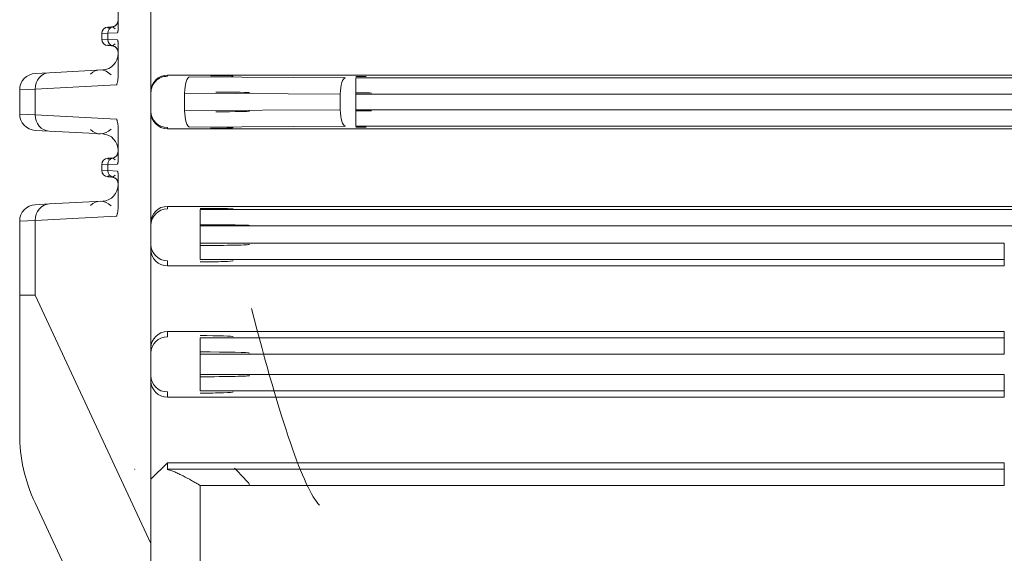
# Model space of a CAD drawing. Header units: millimetres. Extents: x 990 to 1809, y 0 to 562.
# Tile 32 of 256: x 1049 to 1079, y 287 to 303. Entities that reach past the tile are written whole.
import ezdxf

# ---------------------------------------------------------------- set-up
doc = ezdxf.new("R2010")
doc.units = ezdxf.units.MM
doc.layers.add('1', color=7, linetype='Continuous', true_color=0xffffff)

msp = doc.modelspace()

# ---------------------------------------------------------------- linework, layer by layer
at = {"layer": '1', "color": 7, "linetype": 'Continuous', "lineweight": 18}
for p, q in [((1052.803, 300.955), (1052.803, 304.321)), ((1051.803, 303.817), (1051.803, 302.866)), ((1051.491, 302.731), (1051.303, 302.722)), ((1051.303, 302.554), (1051.303, 302.722)), ((1051.785, 302.746), (1051.491, 302.731)), ((1051.491, 302.731), (1051.491, 302.545)), ((1051.493, 302.922), (1051.614, 302.928)), ((1051.303, 302.554), (1051.491, 302.545)), ((1051.491, 302.545), (1051.785, 302.53)), ((1051.803, 302.41), (1051.803, 301.459)), ((1051.614, 302.348), (1051.493, 302.354)), ((1049.277, 301.506), (1049.699, 301.528)), ((1049.699, 301.528), (1051.329, 301.613)), ((1053.303, 301.455), (1091.57, 301.455)), ((1053.303, 301.455), (1053.303, 301.421)), ((1053.987, 301.405), (1058.73, 301.377)), ((1059.047, 301.376), (1094.362, 301.376)), ((1059.047, 301.376), (1059.047, 300.876)), ((1049.272, 301.028), (1048.803, 301.006)), ((1048.803, 300.27), (1048.803, 301.006)), ((1051.756, 301.159), (1049.272, 301.028)), ((1049.272, 301.028), (1049.272, 300.248)), ((1052.803, 300.921), (1052.803, 300.955)), ((1052.803, 300.355), (1052.803, 300.921)), ((1053.829, 300.905), (1053.829, 300.372)), ((1058.572, 300.877), (1053.829, 300.905)), ((1058.572, 300.399), (1058.572, 300.877)), ((1094.362, 300.876), (1059.047, 300.876)), ((1059.047, 300.876), (1059.047, 300.4)), ((1052.803, 300.321), (1052.803, 300.355)), ((1052.803, 296.955), (1052.803, 300.321)), ((1053.829, 300.372), (1058.572, 300.399)), ((1059.047, 300.4), (1059.047, 299.9)), ((1059.047, 300.4), (1094.362, 300.4)), ((1048.803, 300.27), (1049.272, 300.248)), ((1049.272, 300.248), (1051.756, 300.117)), ((1049.699, 299.748), (1049.277, 299.77)), ((1051.329, 299.663), (1049.699, 299.748)), ((1051.803, 299.817), (1051.803, 298.866)), ((1053.303, 299.855), (1053.303, 299.821)), ((1053.303, 299.821), (1091.57, 299.821)), ((1058.73, 299.899), (1053.987, 299.872)), ((1094.362, 299.9), (1059.047, 299.9)), ((1051.493, 298.922), (1051.614, 298.928)), ((1051.491, 298.731), (1051.303, 298.722)), ((1051.303, 298.554), (1051.303, 298.722)), ((1051.303, 298.554), (1051.491, 298.545)), ((1051.785, 298.746), (1051.491, 298.731)), ((1051.491, 298.731), (1051.491, 298.545)), ((1051.491, 298.545), (1051.785, 298.53)), ((1051.614, 298.348), (1051.493, 298.354)), ((1051.803, 298.41), (1051.803, 297.459)), ((1049.699, 297.528), (1051.329, 297.613)), ((1049.277, 297.506), (1049.699, 297.528)), ((1053.303, 297.455), (1091.57, 297.455)), ((1053.303, 297.455), (1053.303, 297.376)), ((1054.303, 296.859), (1054.303, 297.359)), ((1054.303, 297.359), (1090.548, 297.359)), ((1049.272, 297.028), (1048.803, 297.006)), ((1048.803, 294.751), (1048.803, 297.006)), ((1051.756, 297.159), (1049.272, 297.028)), ((1049.272, 297.028), (1049.272, 294.751)), ((1052.803, 296.876), (1052.803, 296.955)), ((1052.803, 296.296), (1052.803, 296.876)), ((1090.548, 296.859), (1054.303, 296.859)), ((1054.303, 296.859), (1054.303, 296.33)), ((1052.803, 296.138), (1052.803, 296.296)), ((1052.803, 293.138), (1052.803, 296.138)), ((1054.303, 296.33), (1054.303, 295.831)), ((1054.303, 296.33), (1078.803, 296.33)), ((1078.803, 296.33), (1078.803, 295.831)), ((1078.803, 295.831), (1054.303, 295.831)), ((1078.803, 295.638), (1078.803, 295.831)), ((1053.303, 295.796), (1053.303, 295.638)), ((1053.303, 295.638), (1078.803, 295.638)), ((1048.803, 290.525), (1048.803, 294.751)), ((1048.803, 294.751), (1049.272, 294.751)), ((1049.272, 294.751), (1052.803, 287.177)), ((1053.303, 293.638), (1078.803, 293.638)), ((1053.303, 293.638), (1053.303, 293.48)), ((1054.303, 293.445), (1078.803, 293.445)), ((1054.303, 292.946), (1054.303, 293.445)), ((1078.803, 293.445), (1078.803, 293.638)), ((1078.803, 292.946), (1078.803, 293.445)), ((1052.803, 292.981), (1052.803, 293.138)), ((1052.803, 292.296), (1052.803, 292.981)), ((1078.803, 292.946), (1054.303, 292.946)), ((1054.303, 292.946), (1054.303, 292.33)), ((1052.803, 292.138), (1052.803, 292.296)), ((1054.303, 291.831), (1054.303, 292.33)), ((1054.303, 292.33), (1078.803, 292.33)), ((1078.803, 291.831), (1078.803, 292.33)), ((1052.803, 289.138), (1052.803, 292.138)), ((1053.303, 291.796), (1053.303, 291.638)), ((1053.303, 291.638), (1078.803, 291.638)), ((1078.803, 291.831), (1054.303, 291.831)), ((1078.803, 291.638), (1078.803, 291.831)), ((1052.803, 289.138), (1053.303, 289.638)), ((1053.303, 289.638), (1078.803, 289.638)), ((1053.303, 289.638), (1053.303, 289.445)), ((1078.803, 289.445), (1078.803, 289.638)), ((1053.303, 289.445), (1078.803, 289.445)), ((1078.803, 289.445), (1078.803, 288.946)), ((1052.803, 288.981), (1052.803, 289.138)), ((1052.803, 282.605), (1052.803, 288.981)), ((1078.803, 288.946), (1054.303, 288.946)), ((1054.303, 288.946), (1054.303, 282.605)), ((1052.776, 280.898), (1049.272, 288.412))]:
    msp.add_line(p, q, dxfattribs=at)
for centre, radius, start, end in [((1051.603, 303.128), 0.2, 273, 0), ((1051.503, 302.722), 0.2, 93, 180), ((1051.503, 302.554), 0.2, 180, 267), ((1051.303, 302.113), 0.5, 273, 0), ((1051.603, 302.148), 0.2, 0, 87), ((1049.303, 301.006), 0.5, 93, 180), ((1049.303, 300.27), 0.5, 180, 267), ((1051.303, 299.164), 0.5, 0, 87), ((1051.603, 299.128), 0.2, 273, 0), ((1051.503, 298.722), 0.2, 93, 180), ((1051.503, 298.554), 0.2, 180, 267), ((1051.603, 298.148), 0.2, 0, 87), ((1051.303, 298.113), 0.5, 273, 0), ((1049.303, 297.006), 0.5, 93, 180), ((1053.803, 290.525), 5, 180, 205)]:
    msp.add_arc(centre, radius, start, end, dxfattribs=at)
for centre, major_axis, ratio, start_param, end_param in [((1051.603, 303.124), (0.2, 0), 0.998384, 4.884858, 6.283185), ((1051.603, 302.727), (-0.079, 0.189), 0.862678, 5.152471, 6.543096), ((1051.672, 302.731), (0.01, -0.2), 0.906086, 3.274313, 4.664939), ((1051.603, 302.549), (-0.079, -0.189), 0.862678, 6.023275, 7.4139), ((1051.672, 302.545), (-0.01, -0.2), 0.906086, 4.759839, 6.150465), ((1051.603, 302.152), (-0.2, 0), 0.998384, 3.141593, 4.53992), ((1049.725, 301.028), (0.026, -0.499), 0.906086, 3.141593, 4.664939), ((1051.303, 301.111), (-0.197, 0.473), 0.862678, 5.152471, 6.675817), ((1053.303, 300.955), (0, -0.5), 0.999848, 3.141593, 4.712389), ((1053.303, 300.921), (0.5, 0), 0.999848, 1.570796, 3.141593), ((1053.987, 300.905), (0.003, 0.5), 0.316223, 0.018397, 1.572636), ((1054.303, 301.421), (-1, 0), 0.017455, 3.141593, 4.390638), ((1058.73, 300.877), (0.003, 0.5), 0.316223, 0.018397, 1.572636), ((1059.047, 301.394), (-1, 0), 0.017455, 4.390638, 4.712389), ((1054.303, 300.921), (-1.5, 0), 0.011637, 3.141593, 4.390638), ((1059.047, 300.894), (-1.5, 0), 0.011637, 4.390638, 4.712389), ((1053.303, 300.355), (-0.5, 0), 0.999848, 0, 1.570796), ((1053.303, 300.321), (0, -0.5), 0.999848, 4.712389, 6.283185), ((1053.987, 300.372), (-0.003, 0.5), 0.316223, 1.568956, 3.123195), ((1054.303, 300.355), (-1.5, 0), 0.011637, 1.892547, 3.141593), ((1058.73, 300.399), (-0.003, 0.5), 0.316223, 1.568956, 3.123195), ((1059.047, 300.383), (-1.5, 0), 0.011637, 1.570796, 1.892547), ((1049.725, 300.248), (-0.026, -0.499), 0.906086, 4.759839, 6.283185), ((1051.303, 300.165), (-0.197, -0.473), 0.862678, 5.890554, 7.4139), ((1054.303, 299.855), (-1, 0), 0.017455, 1.892547, 3.141593), ((1059.047, 299.883), (-1, 0), 0.017455, 1.570796, 1.892547), ((1051.603, 299.124), (0.2, 0), 0.998384, 4.884858, 6.283185), ((1051.603, 298.727), (-0.079, 0.189), 0.862678, 5.152471, 6.543096), ((1051.672, 298.731), (0.01, -0.2), 0.906086, 3.274313, 4.664939), ((1051.672, 298.545), (-0.01, -0.2), 0.906086, 4.759839, 6.150465), ((1051.603, 298.549), (-0.079, -0.189), 0.862678, 6.023275, 7.4139), ((1051.603, 298.152), (-0.2, 0), 0.998384, 3.141593, 4.53992), ((1051.303, 297.111), (-0.197, 0.473), 0.862678, 5.152471, 6.675817), ((1049.725, 297.028), (0.026, -0.499), 0.906086, 3.141593, 4.664939), ((1053.303, 296.955), (0, 0.5), 0.999848, 0, 1.570796), ((1053.303, 296.876), (-0.5, 0), 0.999848, 4.712389, 6.283185), ((1054.303, 297.376), (-1, 0), 0.017455, 3.141593, 4.712389), ((1054.303, 296.876), (-1.5, 0), 0.011637, 3.141593, 4.712389), ((1053.303, 296.296), (-0.5, 0), 0.999391, 0, 1.570796), ((1053.303, 296.138), (0, -0.5), 0.999391, 4.712389, 6.283185), ((1054.303, 296.296), (-1.5, 0), 0.023281, 1.570796, 3.141593), ((1054.303, 295.796), (-1, 0), 0.034921, 1.570796, 3.141593), ((1053.803, 314.187), (-4.357, 25.952), 0.07273, 2.429337, 3.036283), ((1053.303, 293.138), (0, 0.5), 0.999391, 0, 1.570796), ((1053.303, 292.981), (-0.5, 0), 0.999391, 4.712389, 6.283185), ((1054.303, 293.48), (-1, 0), 0.034921, 3.141593, 4.712389), ((1054.303, 292.981), (-1.5, 0), 0.023281, 3.141593, 4.712389), ((1053.303, 292.296), (0.5, 0), 0.999391, 3.141593, 4.712389), ((1054.303, 292.296), (-1.5, 0), 0.023281, 1.570796, 3.141593), ((1053.303, 292.138), (0, -0.5), 0.999391, 4.712389, 6.283185), ((1054.303, 291.796), (-1, 0), 0.034921, 1.570796, 3.141593), ((1052.803, 288.946), (-0.5, 0.5), 0.017455, 6.078503, 6.265732), ((1054.303, 290.482), (-1.5, 1.502), 0.017444, 3.124129, 3.957354)]:
    msp.add_ellipse(centre, major_axis=major_axis, ratio=ratio, start_param=start_param, end_param=end_param, dxfattribs=at)
for points in [[(1051.638, 302.928), (1051.629, 302.929), (1051.621, 302.929), (1051.614, 302.928)], [(1051.614, 302.348), (1051.621, 302.348), (1051.629, 302.348), (1051.638, 302.349)], [(1051.638, 298.928), (1051.629, 298.929), (1051.621, 298.929), (1051.614, 298.928)], [(1051.614, 298.348), (1051.621, 298.348), (1051.629, 298.348), (1051.638, 298.349)]]:
    msp.add_open_spline(points, degree=3, dxfattribs=at)
for points, knots in [([(1051.803, 302.866), (1051.803, 302.855), (1051.803, 302.845), (1051.802, 302.823), (1051.8, 302.812), (1051.798, 302.797), (1051.797, 302.792), (1051.795, 302.782), (1051.793, 302.772), (1051.791, 302.763), (1051.788, 302.757), (1051.788, 302.754), (1051.786, 302.75), (1051.785, 302.748), (1051.785, 302.746)], [0, 0, 0, 0, 0.25, 0.25, 0.5, 0.5, 0.625, 0.625, 0.75, 0.875, 0.875, 0.9375, 0.9375, 1, 1, 1, 1]), ([(1051.785, 302.53), (1051.785, 302.528), (1051.786, 302.526), (1051.788, 302.522), (1051.788, 302.52), (1051.791, 302.513), (1051.793, 302.504), (1051.795, 302.494), (1051.797, 302.484), (1051.798, 302.479), (1051.8, 302.464), (1051.802, 302.453), (1051.803, 302.432), (1051.803, 302.421), (1051.803, 302.41)], [0, 0, 0, 0, 0.0625, 0.0625, 0.125, 0.125, 0.25, 0.375, 0.375, 0.5, 0.5, 0.75, 0.75, 1, 1, 1, 1]), ([(1051.803, 301.459), (1051.803, 301.431), (1051.802, 301.404), (1051.799, 301.351), (1051.796, 301.324), (1051.791, 301.285), (1051.788, 301.272), (1051.784, 301.247), (1051.778, 301.223), (1051.772, 301.201), (1051.766, 301.184), (1051.764, 301.179), (1051.76, 301.169), (1051.758, 301.164), (1051.756, 301.159)], [0, 0, 0, 0, 0.25, 0.25, 0.5, 0.5, 0.625, 0.625, 0.75, 0.875, 0.875, 0.9375, 0.9375, 1, 1, 1, 1]), ([(1051.756, 300.117), (1051.758, 300.113), (1051.76, 300.108), (1051.764, 300.097), (1051.766, 300.092), (1051.772, 300.076), (1051.775, 300.064), (1051.784, 300.029), (1051.789, 300.004), (1051.794, 299.966), (1051.796, 299.952), (1051.799, 299.926), (1051.8, 299.912), (1051.802, 299.872), (1051.803, 299.845), (1051.803, 299.817)], [0, 0, 0, 0, 0.0625, 0.0625, 0.125, 0.125, 0.25, 0.25, 0.5, 0.5, 0.625, 0.625, 0.75, 0.75, 1, 1, 1, 1]), ([(1051.803, 298.866), (1051.803, 298.855), (1051.803, 298.845), (1051.802, 298.823), (1051.8, 298.812), (1051.798, 298.797), (1051.797, 298.792), (1051.795, 298.782), (1051.793, 298.772), (1051.791, 298.763), (1051.788, 298.757), (1051.788, 298.754), (1051.786, 298.75), (1051.785, 298.748), (1051.785, 298.746)], [0, 0, 0, 0, 0.25, 0.25, 0.5, 0.5, 0.625, 0.625, 0.75, 0.875, 0.875, 0.9375, 0.9375, 1, 1, 1, 1]), ([(1051.785, 298.53), (1051.785, 298.528), (1051.786, 298.526), (1051.788, 298.522), (1051.788, 298.52), (1051.791, 298.513), (1051.793, 298.504), (1051.795, 298.494), (1051.797, 298.484), (1051.798, 298.479), (1051.8, 298.464), (1051.802, 298.453), (1051.803, 298.432), (1051.803, 298.421), (1051.803, 298.41)], [0, 0, 0, 0, 0.0625, 0.0625, 0.125, 0.125, 0.25, 0.375, 0.375, 0.5, 0.5, 0.75, 0.75, 1, 1, 1, 1]), ([(1051.803, 297.459), (1051.803, 297.431), (1051.802, 297.404), (1051.799, 297.351), (1051.796, 297.324), (1051.791, 297.285), (1051.788, 297.272), (1051.784, 297.247), (1051.778, 297.223), (1051.772, 297.201), (1051.766, 297.184), (1051.764, 297.179), (1051.76, 297.169), (1051.758, 297.164), (1051.756, 297.159)], [0, 0, 0, 0, 0.25, 0.25, 0.5, 0.5, 0.625, 0.625, 0.75, 0.875, 0.875, 0.9375, 0.9375, 1, 1, 1, 1]), ([(1053.295, 289.433), (1053.332, 289.426), (1053.37, 289.415), (1053.449, 289.389), (1053.489, 289.374), (1053.55, 289.348), (1053.571, 289.339), (1053.613, 289.32), (1053.634, 289.31), (1053.696, 289.28), (1053.739, 289.259), (1053.866, 289.193), (1053.952, 289.146), (1054.084, 289.072), (1054.127, 289.047), (1054.193, 289.009), (1054.226, 288.99), (1054.259, 288.971), (1054.281, 288.958), (1054.292, 288.952), (1054.303, 288.946)], [0, 0, 0, 0, 0.125, 0.125, 0.25, 0.25, 0.3125, 0.3125, 0.375, 0.375, 0.5, 0.5, 0.75, 0.75, 0.875, 0.875, 0.9375, 0.96875, 0.96875, 1, 1, 1, 1])]:
    msp.add_open_spline(points, degree=3, knots=knots, dxfattribs=at)

doc.saveas('drawing.dxf')
